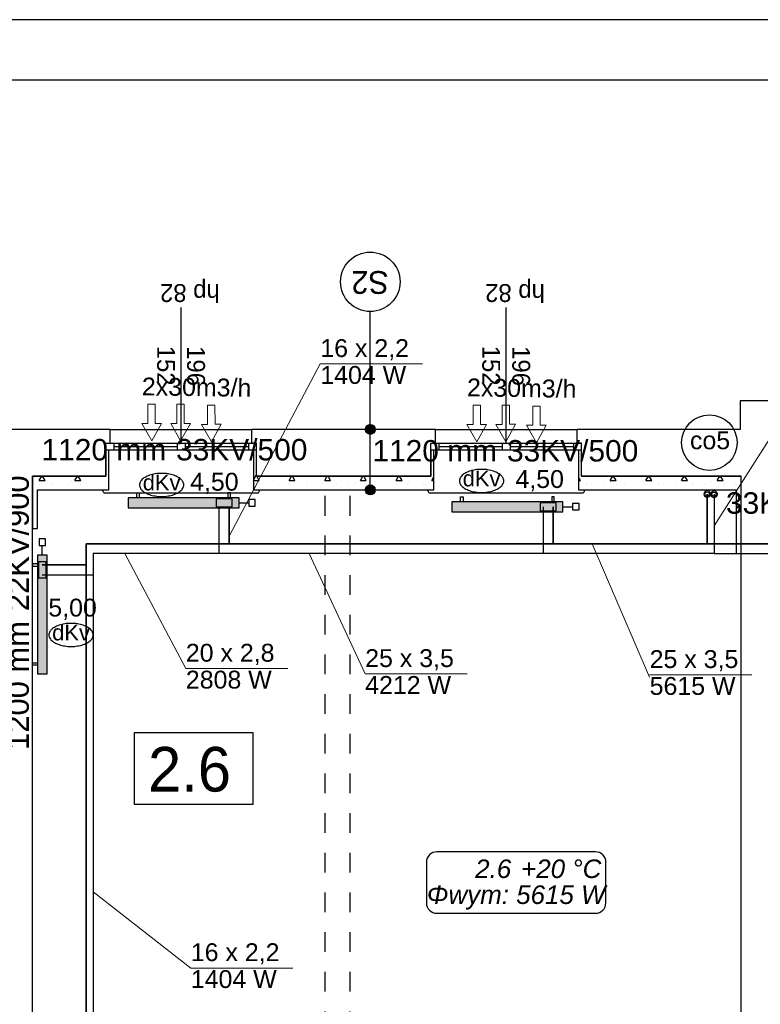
# Model space of a CAD drawing. Header units: millimetres. Extents: x 45180 to 119519, y 31297 to 302414.
# Tile 53 of 97: x 79062 to 86534, y 199821 to 209753. Entities that reach past the tile are written whole.
import ezdxf
from ezdxf.lldxf.tags import DXFTag

# ---------------------------------------------------------------- set-up
doc = ezdxf.new("R2010")
doc.units = ezdxf.units.MM
doc.header["$MEASUREMENT"] = 0
doc.linetypes.add('PHANTOM', pattern=[2.5, 1.25, -0.25, 0.25, -0.25, 0.25, -0.25])
doc.linetypes.add('Przerywana', pattern=[400, 200, -200])
doc.layers.get('0').update_dxf_attribs({"color": 252})
for name, color, linetype in [('#opisy', 7, 'Continuous'), ('#podkład', 252, 'Continuous'), ('_TABELA', 7, 'Continuous'), ('IS_Armatura_podłączeniowa_grz._dolnozas.', 7, 'SOLID'), ('IS_Armatura_Therm', 7, 'SOLID'), ('IS_Grafika', 7, 'SOLID'), ('IS_Grzejniki_Plan_rzut', 7, 'SOLID'), ('IS_Opisy_działek_Therm', 7, 'SOLID'), ('IS_Text_Armatury_Therm', 7, 'Continuous'), ('IS_Text_Konstrukcji', 7, 'Continuous'), ('IS_Text_Odbiornikow_Therm', 7, 'Continuous')]:
    doc.layers.add(name, color=color, linetype=linetype)
doc.layers.add('IS_Powrót', color=5, linetype='DASHDOT', lineweight=35)
doc.layers.add('IS_Zasilanie', color=1, linetype='SOLID', lineweight=30)
doc.styles.add('ARIAL', font='arial.ttf', dxfattribs={"width": 0.75})
doc.styles.add('GENERATED_STYLE_3', font='txt')
doc.styles.add('GENERATED_STYLE_4', font='txt')
doc.styles.add('GENERATED_STYLE_5', font='txt')
doc.styles.get("Standard").update_dxf_attribs({"font": 'arial.ttf', "bigfont": 'BIGFONT.SHX'})
tags = doc.linetypes.add('DASHDOT', pattern=[20, 10, -5, 0, -5]).pattern_tags.tags
tags[10:11] = [DXFTag(74, 4), DXFTag(75, 0), DXFTag(340, '0'), DXFTag(46, 0.0), DXFTag(50, 0.0), DXFTag(44, 0.0), DXFTag(45, 0.0)]
tags[8:9] = [DXFTag(74, 4), DXFTag(75, 0), DXFTag(340, '0'), DXFTag(46, 0.0), DXFTag(50, 0.0), DXFTag(44, 0.0), DXFTag(45, 0.0)]
tags[6:7] = [DXFTag(74, 4), DXFTag(75, 0), DXFTag(340, '0'), DXFTag(46, 0.0), DXFTag(50, 0.0), DXFTag(44, 0.0), DXFTag(45, 0.0)]
tags[4:5] = [DXFTag(74, 4), DXFTag(75, 0), DXFTag(340, '0'), DXFTag(46, 0.0), DXFTag(50, 0.0), DXFTag(44, 0.0), DXFTag(45, 0.0)]
tags = doc.linetypes.add('SOLID', pattern=[10, 10, 0]).pattern_tags.tags
tags[6:7] = [DXFTag(74, 4), DXFTag(75, 0), DXFTag(340, '0'), DXFTag(46, 0.0), DXFTag(50, 0.0), DXFTag(44, 0.0), DXFTag(45, 0.0)]
tags[4:5] = [DXFTag(74, 4), DXFTag(75, 0), DXFTag(340, '0'), DXFTag(46, 0.0), DXFTag(50, 0.0), DXFTag(44, 0.0), DXFTag(45, 0.0)]

# ---------------------------------------------------------------- blocks, each defined once
blk = doc.blocks.new('E210168')
at = {"color": 7, "lineweight": 13}
for p, q in [((19.41, 19.75), (19.41, 13.6)), ((19.41, 19.75), (36.98, 9.88)), ((19.41, 0), (36.98, 9.88)), ((19.41, 6.15), (19.41, 0))]:
    blk.add_line(p, q, dxfattribs=at)
blk.add_lwpolyline([(19.41, 13.6), (0, 13.6), (0, 6.15), (19.41, 6.15)], dxfattribs=at)

msp = doc.modelspace()

# ---------------------------------------------------------------- hatches: boundary and pattern name
at = {"layer": 'IS_Grzejniki_Plan_rzut', "ltscale": 10}
for points in [[(81275.5, 204930), (80155.5, 204930), (80155.5, 204830), (81275.5, 204830)], [(84542.6, 204890), (83422.6, 204890), (83422.6, 204790), (84542.6, 204790)], [(79240, 204353.1), (79240, 203153.1), (79340, 203153.1), (79340, 204353.1)]]:
    msp.add_hatch(color=251, dxfattribs=at).paths.add_polyline_path(points)

# ---------------------------------------------------------------- linework, layer by layer
at = {"layer": '#podkład', "linetype": 'Continuous'}
for p, q in [((80690, 205480), (80690, 206850)), ((82598.7, 205620), (82598.7, 206809)), ((83970, 205480), (83970, 206850)), ((86910, 205910), (86330, 205910)), ((86330, 205910), (86330, 205620)), ((79975, 205620), (78175, 205620)), ((79975, 205480), (79975, 205620)), ((79975, 205620), (81405, 205620)), ((81405, 205480), (81405, 205620)), ((83255, 205620), (81405, 205620)), ((83255, 205480), (83255, 205620)), ((83255, 205620), (84685, 205620)), ((86330, 205620), (84685, 205620)), ((84685, 205480), (84685, 205620)), ((82598.7, 205060), (82598.7, 205570)), ((79930, 205150), (79930, 205480)), ((79930, 205480), (79975, 205480)), ((79930, 205480), (81450, 205480)), ((81450, 205410), (79930, 205410)), ((79960, 205410), (79930, 205410)), ((79930, 205410), (79930, 205150)), ((79960, 205010), (79960, 205410)), ((80010, 205480), (80010, 205410)), ((80650, 205445), (80010, 205445)), ((80650, 205480), (80650, 205410)), ((80730, 205480), (80730, 205410)), ((81370, 205445), (80730, 205445)), ((81370, 205480), (81370, 205410)), ((81450, 205480), (81405, 205480)), ((81420, 205410), (81420, 205010)), ((81450, 205410), (81420, 205410)), ((81450, 205150), (81450, 205480)), ((81450, 205150), (81450, 205410)), ((83210, 205150), (83210, 205480)), ((83210, 205480), (83255, 205480)), ((83210, 205480), (84730, 205480)), ((84730, 205410), (83210, 205410)), ((83240, 205410), (83210, 205410)), ((83210, 205410), (83210, 205150)), ((83240, 205010), (83240, 205410)), ((83290, 205480), (83290, 205410)), ((83930, 205445), (83290, 205445)), ((83930, 205480), (83930, 205410)), ((84010, 205480), (84010, 205410)), ((84650, 205445), (84010, 205445)), ((84650, 205480), (84650, 205410)), ((84730, 205480), (84685, 205480)), ((84700, 205410), (84700, 205010)), ((84730, 205410), (84700, 205410)), ((84730, 205150), (84730, 205480)), ((84730, 205150), (84730, 205410)), ((83216.5, 205328.3), (83216.5, 205328.3)), ((79190, 199180), (79190, 205150)), ((79190, 205150), (79930, 205150)), ((79930, 205150), (79190, 205150)), ((79190, 205150), (79190, 204620)), ((79258.7, 205104.9), (79284.8, 205150)), ((79258.7, 205104.9), (79318.7, 205104.9)), ((79318.7, 205104.9), (79292.7, 205150)), ((79618.7, 205104.9), (79644.8, 205150)), ((79618.7, 205104.9), (79678.7, 205104.9)), ((79678.7, 205104.9), (79652.7, 205150)), ((81420, 205107.1), (81448.7, 205156.9)), ((81420, 205104.9), (81440.3, 205104.9)), ((81440.3, 205104.9), (81478.7, 205104.9)), ((81450, 205154.7), (81448.7, 205156.9)), ((81450, 205150), (83210, 205150)), ((83210, 205150), (81450, 205150)), ((81478.7, 205104.9), (81452.7, 205150)), ((81778.7, 205104.9), (81804.8, 205150)), ((81778.7, 205104.9), (81838.7, 205104.9)), ((81838.7, 205104.9), (81812.7, 205150)), ((82138.7, 205104.9), (82164.8, 205150)), ((82138.7, 205104.9), (82198.7, 205104.9)), ((82198.7, 205104.9), (82172.7, 205150)), ((82498.7, 205104.9), (82524.8, 205150)), ((82498.7, 205104.9), (82558.7, 205104.9)), ((82558.7, 205104.9), (82532.7, 205150)), ((82858.7, 205104.9), (82884.8, 205150)), ((82858.7, 205104.9), (82918.7, 205104.9)), ((82918.7, 205104.9), (82892.7, 205150)), ((83218.7, 205104.9), (83219.4, 205106.1)), ((83218.7, 205104.9), (83219.7, 205104.9)), ((83219.4, 205106.1), (83240, 205141.8)), ((83219.7, 205104.9), (83240, 205104.9)), ((83237.7, 205179.8), (83237.7, 205179.8)), ((84718.7, 205104.9), (84700, 205137.4)), ((84700, 205104.9), (84718.7, 205104.9)), ((84730, 205150), (86340, 205150)), ((86340, 205150), (84730, 205150)), ((85018.7, 205104.9), (85044.8, 205150)), ((85018.7, 205104.9), (85078.7, 205104.9)), ((85078.7, 205104.9), (85052.7, 205150)), ((85378.7, 205104.9), (85404.8, 205150)), ((85378.7, 205104.9), (85438.7, 205104.9)), ((85438.7, 205104.9), (85412.7, 205150)), ((85738.7, 205104.9), (85764.8, 205150)), ((85738.7, 205104.9), (85798.7, 205104.9)), ((85798.7, 205104.9), (85772.7, 205150)), ((86098.7, 205104.9), (86124.8, 205150)), ((86098.7, 205104.9), (86158.7, 205104.9)), ((86158.7, 205104.9), (86132.7, 205150)), ((86340, 197990), (86340, 205150)), ((86340, 204370), (86340, 205150)), ((79240, 205010), (79960, 205010)), ((79240, 204620), (79240, 205010)), ((79249.6, 205095), (79249.6, 205095)), ((79258.7, 205066.4), (79258.7, 205066.4)), ((79334.5, 205010.1), (79334.5, 205010.1)), ((79378.7, 205066.4), (79378.7, 205066.4)), ((79398.1, 205073.8), (79398.1, 205073.8)), ((79558.7, 205066.4), (79558.7, 205066.4)), ((79589, 205095), (79589, 205095)), ((79673.9, 205010.1), (79673.9, 205010.1)), ((79678.7, 205066.4), (79678.7, 205066.4)), ((79737.5, 205073.8), (79737.5, 205073.8)), ((79858.7, 205066.4), (79858.7, 205066.4)), ((79900, 205000), (79900, 205010)), ((79928.5, 205095), (79928.5, 205095)), ((81420, 205010), (83240, 205010)), ((81434.6, 205073.8), (81434.6, 205073.8)), ((81478.7, 205066.4), (81478.7, 205066.4)), ((81480, 205000), (81480, 205010)), ((81625.5, 205095), (81625.5, 205095)), ((81658.7, 205066.4), (81658.7, 205066.4)), ((81710.4, 205010.1), (81710.4, 205010.1)), ((81774, 205073.8), (81774, 205073.8)), ((81778.7, 205066.4), (81778.7, 205066.4)), ((81958.7, 205066.4), (81958.7, 205066.4)), ((81964.9, 205095), (81964.9, 205095)), ((82049.8, 205010.1), (82049.8, 205010.1)), ((82078.7, 205066.4), (82078.7, 205066.4)), ((82113.4, 205073.8), (82113.4, 205073.8)), ((82258.7, 205066.4), (82258.7, 205066.4)), ((82304.3, 205095), (82304.3, 205095)), ((82378.7, 205066.4), (82378.7, 205066.4)), ((82389.2, 205010.1), (82389.2, 205010.1)), ((82452.8, 205073.8), (82452.8, 205073.8)), ((82558.7, 205066.4), (82558.7, 205066.4)), ((82643.7, 205095), (82643.7, 205095)), ((82678.7, 205066.4), (82678.7, 205066.4)), ((82728.6, 205010.1), (82728.6, 205010.1)), ((82792.2, 205073.8), (82792.2, 205073.8)), ((82858.7, 205066.4), (82858.7, 205066.4)), ((82978.7, 205066.4), (82978.7, 205066.4)), ((82983.2, 205095), (82983.2, 205095)), ((83068, 205010.1), (83068, 205010.1)), ((83131.6, 205073.8), (83131.6, 205073.8)), ((83158.7, 205066.4), (83158.7, 205066.4)), ((83180, 205000), (83180, 205010)), ((84700, 205010), (86290, 205010)), ((84760, 205000), (84760, 205010)), ((84765.1, 205010.1), (84765.1, 205010.1)), ((84778.7, 205066.4), (84778.7, 205066.4)), ((84828.7, 205073.8), (84828.7, 205073.8)), ((84958.7, 205066.4), (84958.7, 205066.4)), ((85019.6, 205095), (85019.6, 205095)), ((85078.7, 205066.4), (85078.7, 205066.4)), ((85104.5, 205010.1), (85104.5, 205010.1)), ((85168.1, 205073.8), (85168.1, 205073.8)), ((85258.7, 205066.4), (85258.7, 205066.4)), ((85359, 205095), (85359, 205095)), ((85378.7, 205066.4), (85378.7, 205066.4)), ((85443.9, 205010.1), (85443.9, 205010.1)), ((85507.5, 205073.8), (85507.5, 205073.8)), ((85558.7, 205066.4), (85558.7, 205066.4)), ((85678.7, 205066.4), (85678.7, 205066.4)), ((85698.4, 205095), (85698.4, 205095)), ((85783.3, 205010.1), (85783.3, 205010.1)), ((85846.9, 205073.8), (85846.9, 205073.8)), ((85858.7, 205066.4), (85858.7, 205066.4)), ((85978.7, 205066.4), (85978.7, 205066.4)), ((86037.9, 205095), (86037.9, 205095)), ((86122.7, 205010.1), (86122.7, 205010.1)), ((86158.7, 205066.4), (86158.7, 205066.4)), ((86186.3, 205073.8), (86186.3, 205073.8)), ((86278.7, 205066.4), (86278.7, 205066.4)), ((86290, 205010), (86290, 204370)), ((79228.4, 204904.1), (79228.4, 204904.1)), ((79920, 204980), (81460, 204980)), ((83200, 204980), (84740, 204980)), ((86290, 204812.7), (86308.7, 204845.1)), ((86292.4, 204840.4), (86292.4, 204840.4)), ((86338.7, 204793.2), (86308.7, 204845.1)), ((86290, 204793.2), (86338.7, 204793.2)), ((79190, 204620), (79240, 204620)), ((86292.4, 204501), (86292.4, 204501)), ((86290, 204370), (86340, 204370)), ((81417.7, 202559.7), (80217.7, 202559.7)), ((80217.7, 202559.7), (80217.7, 201839.7)), ((81417.7, 201839.7), (81417.7, 202559.7)), ((80217.7, 201839.7), (81417.7, 201839.7))]:
    msp.add_line(p, q, dxfattribs=at)
at = {"layer": '#podkład', "linetype": 'Przerywana'}
for p, q in [((82145, 197550), (82145, 205150)), ((82395, 197550), (82395, 205150))]:
    msp.add_line(p, q, dxfattribs=at)
at = {"layer": '#podkład', "linetype": 'Continuous'}
for centre, radius in [((82598.7, 207109), 300), ((82598.7, 205620), 50), ((82598.7, 205010), 50)]:
    msp.add_circle(centre, radius, dxfattribs=at)
for centre, start, end in [((79920, 205000), 180, 270), ((81460, 205000), 270, 0), ((83200, 205000), 180, 270), ((84740, 205000), 270, 0)]:
    msp.add_arc(centre, 20, start, end, dxfattribs=at)
at = {"layer": '#podkład', "linetype": 'Continuous', "extrusion": (0, 0, -1)}
for points in [[(-82552.5, 205600.9), (-82552.5, 205639.1), (-82548.7, 205620)], [(-82552.5, 205639.1), (-82563.4, 205584.6), (-82563.4, 205655.4)], [(-82552.5, 205639.1), (-82552.5, 205600.9), (-82563.4, 205584.6)], [(-82563.4, 205655.4), (-82579.6, 205573.8), (-82579.6, 205666.2)], [(-82563.4, 205655.4), (-82563.4, 205584.6), (-82579.6, 205573.8)], [(-82579.6, 205666.2), (-82598.7, 205570), (-82598.7, 205670)], [(-82579.6, 205666.2), (-82579.6, 205573.8), (-82598.7, 205570)], [(-82598.7, 205670), (-82598.7, 205570), (-82617.8, 205573.8)], [(-82598.7, 205670), (-82617.8, 205573.8), (-82617.8, 205666.2)], [(-82617.8, 205666.2), (-82617.8, 205573.8), (-82634.1, 205584.6)], [(-82617.8, 205666.2), (-82634.1, 205584.6), (-82634.1, 205655.4)], [(-82634.1, 205655.4), (-82634.1, 205584.6), (-82644.9, 205600.9)], [(-82634.1, 205655.4), (-82644.9, 205600.9), (-82644.9, 205639.1)], [(-82644.9, 205639.1), (-82644.9, 205600.9), (-82648.7, 205620)], [(-82552.5, 204990.9), (-82552.5, 205029.1), (-82548.7, 205010)], [(-82552.5, 205029.1), (-82563.4, 204974.6), (-82563.4, 205045.4)], [(-82552.5, 205029.1), (-82552.5, 204990.9), (-82563.4, 204974.6)], [(-82563.4, 205045.4), (-82579.6, 204963.8), (-82579.6, 205056.2)], [(-82563.4, 205045.4), (-82563.4, 204974.6), (-82579.6, 204963.8)], [(-82579.6, 205056.2), (-82598.7, 204960), (-82598.7, 205060)], [(-82579.6, 205056.2), (-82579.6, 204963.8), (-82598.7, 204960)], [(-82598.7, 205060), (-82598.7, 204960), (-82617.8, 204963.8)], [(-82598.7, 205060), (-82617.8, 204963.8), (-82617.8, 205056.2)], [(-82617.8, 205056.2), (-82617.8, 204963.8), (-82634.1, 204974.6)], [(-82617.8, 205056.2), (-82634.1, 204974.6), (-82634.1, 205045.4)], [(-82634.1, 205045.4), (-82634.1, 204974.6), (-82644.9, 204990.9)], [(-82634.1, 205045.4), (-82644.9, 204990.9), (-82644.9, 205029.1)], [(-82644.9, 205029.1), (-82644.9, 204990.9), (-82648.7, 205010)]]:
    msp.add_solid(points, dxfattribs=at)
at = {"layer": '_TABELA', "color": 7}
for p, q in [((115837.9, 209753.1), (53837.9, 209753.1)), ((115237.9, 209143.1), (56337.9, 209143.1))]:
    msp.add_line(p, q, dxfattribs=at)
at = {"layer": 'IS_Armatura_podłączeniowa_grz._dolnozas.', "ltscale": 10}
for p, q in [((81205.5, 204920), (81045.5, 204920)), ((81045.5, 204920), (81045.5, 204840)), ((81205.5, 204840), (81205.5, 204920)), ((81205.5, 204920), (81205.5, 204920)), ((81045.5, 204840), (81205.5, 204840)), ((84472.6, 204880), (84312.6, 204880)), ((84312.6, 204880), (84312.6, 204800)), ((84472.6, 204800), (84472.6, 204880)), ((84472.6, 204880), (84472.6, 204880)), ((84312.6, 204800), (84472.6, 204800)), ((79250, 204283.1), (79250, 204123.1)), ((79330, 204283.1), (79250, 204283.1)), ((79250, 204283.1), (79250, 204283.1)), ((79330, 204123.1), (79330, 204283.1)), ((79250, 204123.1), (79330, 204123.1))]:
    msp.add_line(p, q, dxfattribs=at)
at = {"layer": 'IS_Armatura_Therm', "ltscale": 10}
for p, q in [((81438, 204912.5), (81373, 204912.5)), ((81373, 204912.5), (81373, 204847.5)), ((81438, 204847.5), (81438, 204912.5)), ((81275.5, 204880), (81373, 204880)), ((81373, 204847.5), (81438, 204847.5)), ((84542.6, 204840), (84640.1, 204840)), ((84705.1, 204872.5), (84640.1, 204872.5)), ((84640.1, 204872.5), (84640.1, 204807.5)), ((84640.1, 204807.5), (84705.1, 204807.5)), ((84705.1, 204807.5), (84705.1, 204872.5)), ((79322.5, 204515.6), (79257.5, 204515.6)), ((79257.5, 204515.6), (79257.5, 204450.6)), ((79322.5, 204450.6), (79322.5, 204515.6)), ((79257.5, 204450.6), (79322.5, 204450.6)), ((79290, 204353.1), (79290, 204450.6))]:
    msp.add_line(p, q, dxfattribs=at)
at = {"layer": 'IS_Grafika', "ltscale": 10}
msp.add_line((86017.6, 205245.5), (86017.6, 205245.5), dxfattribs=at)
msp.add_circle((86020, 205486.9), 280, dxfattribs=at)
for points, knots in [([(83721.7, 205217.1), (83710.7, 205217.1), (83689.1, 205216.3), (83657.6, 205212.6), (83628, 205206.8), (83600.5, 205198.9), (83575.6, 205189.2), (83553.4, 205177.8), (83534.5, 205164.8), (83519, 205150.5), (83507.4, 205134.9), (83500, 205118.2), (83498.3, 205106.4), (83498.3, 205100.6)], [0, 0, 0, 0, 33.024043, 64.733497, 94.961552, 123.540383, 150.314771, 175.16102, 198.015155, 218.916387, 238.072713, 255.947572, 273.334314, 273.334314, 273.334314, 273.334314]), ([(83945, 205100.6), (83945, 205106.4), (83943.3, 205118.2), (83935.9, 205134.9), (83924.3, 205150.5), (83908.8, 205164.8), (83889.9, 205177.8), (83867.8, 205189.2), (83842.8, 205198.9), (83815.4, 205206.8), (83785.7, 205212.6), (83754.3, 205216.3), (83732.7, 205217.1), (83721.7, 205217.1)], [0, 0, 0, 0, 17.386742, 35.2616, 54.417927, 75.319159, 98.173293, 123.019543, 149.793931, 178.372762, 208.600817, 240.310271, 273.334314, 273.334314, 273.334314, 273.334314]), ([(80493.7, 205176.6), (80482.7, 205176.6), (80461.1, 205175.8), (80429.6, 205172.2), (80400, 205166.3), (80372.5, 205158.4), (80347.6, 205148.7), (80325.5, 205137.3), (80306.5, 205124.4), (80291.1, 205110.1), (80279.5, 205094.5), (80272.1, 205077.7), (80270.4, 205065.9), (80270.4, 205060.1)], [0, 0, 0, 0, 33.024043, 64.733497, 94.961552, 123.540383, 150.314771, 175.16102, 198.015155, 218.916387, 238.072713, 255.947572, 273.334314, 273.334314, 273.334314, 273.334314]), ([(80717, 205060.1), (80717, 205065.9), (80715.3, 205077.7), (80707.9, 205094.5), (80696.3, 205110.1), (80680.9, 205124.4), (80661.9, 205137.3), (80639.8, 205148.7), (80614.9, 205158.4), (80587.4, 205166.3), (80557.8, 205172.2), (80526.3, 205175.8), (80504.7, 205176.6), (80493.7, 205176.6)], [0, 0, 0, 0, 17.386742, 35.2616, 54.417927, 75.319159, 98.173293, 123.019543, 149.793931, 178.372762, 208.600817, 240.310271, 273.334314, 273.334314, 273.334314, 273.334314]), ([(83498.3, 205100.6), (83498.3, 205094.8), (83500, 205082.9), (83507.4, 205066.2), (83519, 205050.6), (83534.5, 205036.3), (83553.4, 205023.4), (83575.6, 205011.9), (83600.5, 205002.2), (83628, 204994.3), (83657.6, 204988.5), (83689.1, 204984.9), (83710.7, 204984), (83721.7, 204984)], [0, 0, 0, 0, 17.386742, 35.2616, 54.417927, 75.319159, 98.173293, 123.019543, 149.793931, 178.372762, 208.600817, 240.310271, 273.334314, 273.334314, 273.334314, 273.334314]), ([(83721.7, 204984), (83732.7, 204984), (83754.3, 204984.9), (83785.7, 204988.5), (83815.4, 204994.3), (83842.8, 205002.2), (83867.8, 205011.9), (83889.9, 205023.4), (83908.8, 205036.3), (83924.3, 205050.6), (83935.9, 205066.2), (83943.3, 205082.9), (83945, 205094.8), (83945, 205100.6)], [0, 0, 0, 0, 33.024043, 64.733497, 94.961552, 123.540383, 150.314771, 175.16102, 198.015155, 218.916387, 238.072713, 255.947572, 273.334314, 273.334314, 273.334314, 273.334314]), ([(80270.4, 205060.1), (80270.4, 205054.3), (80272.1, 205042.5), (80279.5, 205025.7), (80291.1, 205010.1), (80306.5, 204995.8), (80325.5, 204982.9), (80347.6, 204971.5), (80372.5, 204961.8), (80400, 204953.9), (80429.6, 204948), (80461.1, 204944.4), (80482.7, 204943.6), (80493.7, 204943.6)], [0, 0, 0, 0, 17.386742, 35.2616, 54.417927, 75.319159, 98.173293, 123.019543, 149.793931, 178.372762, 208.600817, 240.310271, 273.334314, 273.334314, 273.334314, 273.334314]), ([(80493.7, 204943.6), (80504.7, 204943.6), (80526.3, 204944.4), (80557.8, 204948), (80587.4, 204953.9), (80614.9, 204961.8), (80639.8, 204971.5), (80661.9, 204982.9), (80680.9, 204995.8), (80696.3, 205010.1), (80707.9, 205025.7), (80715.3, 205042.5), (80717, 205054.3), (80717, 205060.1)], [0, 0, 0, 0, 33.024043, 64.733497, 94.961552, 123.540383, 150.314771, 175.16102, 198.015155, 218.916387, 238.072713, 255.947572, 273.334314, 273.334314, 273.334314, 273.334314]), ([(79580, 203663.6), (79569, 203663.6), (79547.4, 203662.8), (79516, 203659.2), (79486.3, 203653.3), (79458.9, 203645.5), (79433.9, 203635.7), (79411.8, 203624.3), (79392.9, 203611.4), (79377.4, 203597.1), (79365.8, 203581.5), (79358.4, 203564.7), (79356.7, 203552.9), (79356.7, 203547.1)], [0, 0, 0, 0, 33.024043, 64.733497, 94.961552, 123.540383, 150.314771, 175.16102, 198.015155, 218.916387, 238.072713, 255.947572, 273.334314, 273.334314, 273.334314, 273.334314]), ([(79803.4, 203547.1), (79803.4, 203552.9), (79801.7, 203564.7), (79794.3, 203581.5), (79782.7, 203597.1), (79767.2, 203611.4), (79748.3, 203624.3), (79726.2, 203635.7), (79701.2, 203645.5), (79673.8, 203653.3), (79644.1, 203659.2), (79612.6, 203662.8), (79591.1, 203663.6), (79580, 203663.6)], [0, 0, 0, 0, 17.386742, 35.2616, 54.417927, 75.319159, 98.173293, 123.019543, 149.793931, 178.372762, 208.600817, 240.310271, 273.334314, 273.334314, 273.334314, 273.334314]), ([(79356.7, 203547.1), (79356.7, 203541.3), (79358.4, 203529.5), (79365.8, 203512.7), (79377.4, 203497.2), (79392.9, 203482.9), (79411.8, 203469.9), (79433.9, 203458.5), (79458.9, 203448.8), (79486.3, 203440.9), (79516, 203435.1), (79547.4, 203431.4), (79569, 203430.6), (79580, 203430.6)], [0, 0, 0, 0, 17.386742, 35.2616, 54.417927, 75.319159, 98.173293, 123.019543, 149.793931, 178.372762, 208.600817, 240.310271, 273.334314, 273.334314, 273.334314, 273.334314]), ([(79580, 203430.6), (79591.1, 203430.6), (79612.6, 203431.4), (79644.1, 203435.1), (79673.8, 203440.9), (79701.2, 203448.8), (79726.2, 203458.5), (79748.3, 203469.9), (79767.2, 203482.9), (79782.7, 203497.2), (79794.3, 203512.7), (79801.7, 203529.5), (79803.4, 203541.3), (79803.4, 203547.1)], [0, 0, 0, 0, 33.024043, 64.733497, 94.961552, 123.540383, 150.314771, 175.16102, 198.015155, 218.916387, 238.072713, 255.947572, 273.334314, 273.334314, 273.334314, 273.334314])]:
    msp.add_open_spline(points, degree=3, knots=knots, dxfattribs=at)
at = {"layer": 'IS_Grzejniki_Plan_rzut', "ltscale": 10}
for p, q in [((81275.5, 204930), (80155.5, 204930)), ((80155.5, 204930), (80155.5, 204830)), ((80243, 204930), (80243, 204980)), ((80243, 204980), (80268, 204980)), ((80268, 204980), (80268, 204930)), ((81188, 204980), (81163, 204980)), ((81163, 204980), (81163, 204930)), ((81188, 204930), (81188, 204980)), ((81275.5, 204830), (81275.5, 204930)), ((81275.5, 204930), (81275.5, 204930)), ((83510.1, 204890), (83510.1, 204940)), ((83510.1, 204940), (83535.1, 204940)), ((83535.1, 204940), (83535.1, 204890)), ((84455.1, 204940), (84430.1, 204940)), ((84430.1, 204940), (84430.1, 204890)), ((84455.1, 204890), (84455.1, 204940)), ((80155.5, 204830), (81275.5, 204830)), ((84542.6, 204890), (83422.6, 204890)), ((83422.6, 204890), (83422.6, 204790)), ((84542.6, 204790), (84542.6, 204890)), ((84542.6, 204890), (84542.6, 204890)), ((83422.6, 204790), (84542.6, 204790)), ((79240, 204353.1), (79240, 203153.1)), ((79340, 204353.1), (79240, 204353.1)), ((79240, 204353.1), (79240, 204353.1)), ((79340, 203153.1), (79340, 204353.1)), ((79240, 204265.6), (79190, 204265.6)), ((79190, 204265.6), (79190, 204240.6)), ((79190, 204240.6), (79240, 204240.6)), ((79190, 203240.6), (79190, 203265.6)), ((79190, 203265.6), (79240, 203265.6)), ((79240, 203240.6), (79190, 203240.6)), ((79240, 203153.1), (79340, 203153.1))]:
    msp.add_line(p, q, dxfattribs=at)
at = {"layer": 'IS_Opisy_działek_Therm', "lineweight": 5, "ltscale": 10}
for p, q in [((86066.5, 204648.1), (87582.2, 207028.3)), ((81175.5, 204544), (82094.5, 206281)), ((82094.5, 206281), (83124.5, 206281)), ((84837.2, 204467), (85417.1, 203122.3)), ((80122, 204367), (80738, 203207.8)), ((81981.2, 204367), (82547.4, 203153.7)), ((80738, 203207.8), (81768, 203207.8)), ((82547.4, 203153.7), (83577.4, 203153.7)), ((85417.1, 203143.9), (86447.1, 203143.9)), ((79803.6, 200955.2), (80788.2, 200187.1)), ((80788.2, 200187.1), (81818.2, 200187.1))]:
    msp.add_line(p, q, dxfattribs=at)
at = {"layer": 'IS_Powrót', "ltscale": 10}
for p, q in [((85997, 204968), (85997, 204467)), ((81175.5, 204467), (81175.5, 204840)), ((84442.6, 204840), (84442.6, 204467)), ((81175.5, 204467), (79732.4, 204467)), ((79732.4, 204467), (79732.4, 204253.1)), ((84442.6, 204467), (81175.5, 204467)), ((85967.6, 204467), (84442.6, 204467)), ((85967.6, 204467), (86995.8, 204467)), ((79290, 204253.1), (79732.4, 204253.1)), ((79732.4, 204253.1), (79732.4, 197865.6))]:
    msp.add_line(p, q, dxfattribs=at)
at = {"layer": 'IS_Powrót', "color": 5, "lineweight": 0, "ltscale": 20}
msp.add_circle((85997, 204968), 34.1, dxfattribs=at)
at = {"layer": 'IS_Powrót', "color": 5, "lineweight": 30, "ltscale": 20}
msp.add_circle((85997, 204968), 22.1, dxfattribs=at)
at = {"layer": 'IS_Text_Konstrukcji', "linetype": 'SOLID', "ltscale": 10}
msp.add_lwpolyline([(83268.7, 200738.9), (84872.1, 200738.9, 0.414214), (84975.4, 200842.2), (84975.4, 201255.5, 0.414214), (84872.1, 201358.9), (83268.7, 201358.9, 0.414214), (83165.4, 201255.5), (83165.4, 200842.2, 0.414214), (83268.7, 200738.9)], format="xyb", dxfattribs=at)
at = {"layer": 'IS_Zasilanie', "ltscale": 10}
for p, q in [((86066.5, 204966.7), (86066.5, 204367)), ((81075.5, 204367), (81075.5, 204840)), ((84342.6, 204840), (84342.6, 204367)), ((81075.5, 204367), (79803.6, 204367)), ((79803.6, 204367), (79803.6, 204153.1)), ((84342.6, 204367), (81075.5, 204367)), ((86067.6, 204367), (84342.6, 204367)), ((86067.6, 204367), (86895.8, 204367)), ((79290, 204153.1), (79803.6, 204153.1)), ((79803.6, 204153.1), (79803.6, 197965.6))]:
    msp.add_line(p, q, dxfattribs=at)
at = {"layer": 'IS_Zasilanie', "color": 1, "linetype": 'PHANTOM', "lineweight": 0, "ltscale": 250}
msp.add_circle((86066.5, 204966.7), 34.1, dxfattribs=at)
at = {"layer": 'IS_Zasilanie', "color": 1, "linetype": 'PHANTOM', "lineweight": 30, "ltscale": 250}
msp.add_circle((86066.5, 204966.7), 22.1, dxfattribs=at)

# ---------------------------------------------------------------- block references
at = {"color": 7, "lineweight": 5, "xscale": 10, "yscale": 10, "zscale": 10, "rotation": 270.0966492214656}
for p in [(80293.8, 205874.6), (80586.1, 205875.1), (80895.8, 205865.3), (83573.8, 205864.8), (83866.1, 205865.3), (84175.9, 205855.6)]:
    msp.add_blockref('E210168', p, dxfattribs=at)

# ---------------------------------------------------------------- texts
at = {"layer": '#opisy', "color": 7, "lineweight": 0, "style": 'ARIAL'}
for p in [(80293.5, 205964.1, 139.7), (83573.5, 205954.3, 139.7)]:
    msp.add_text('2x30m3/h', height=180, rotation=359.21724, dxfattribs=at).set_placement(p)
at = {"layer": '#podkład', "linetype": 'Continuous'}
for s, height, rotation, style, p in [('S2', 230, 180, 'GENERATED_STYLE_3', (82784.9, 207217.6)), ('hp 82', 180, 180, 'GENERATED_STYLE_5', (81080, 207085.7)), ('hp 82', 180, 180, 'GENERATED_STYLE_5', (84360, 207085.7)), ('152', 180, 270, 'GENERATED_STYLE_5', (80448.7, 206464.3)), ('196', 180, 270, 'GENERATED_STYLE_5', (80751.2, 206460)), ('152', 180, 270, 'GENERATED_STYLE_5', (83728.7, 206464.3)), ('196', 180, 270, 'GENERATED_STYLE_5', (84031.2, 206460))]:
    msp.add_text(s, height=height, rotation=rotation, dxfattribs=dict(at, style=style)).set_placement(p)
at = {"layer": '#podkład', "linetype": 'Continuous', "style": 'GENERATED_STYLE_4'}
msp.add_text('2.6', height=450, dxfattribs=at).set_placement((80357, 201967.1))
at = {"layer": 'IS_Grafika', "ltscale": 10}
for s, insert, char_height, attachment_point in [('\\fArial|b0|i0;co5', (85823.9, 205417.4), 180, 7), ('\\fArial|b0|i0;dKv', (83721.7, 205204), 158.4, 2), ('\\fArial|b0|i0;dKv', (80493.7, 205163.5), 158.4, 2), ('\\fArial|b0|i0;dKv', (79580, 203650.5), 158.4, 2)]:
    msp.add_mtext(s, dxfattribs=dict(at, insert=insert, char_height=char_height, attachment_point=attachment_point))
at = {"layer": 'IS_Opisy_działek_Therm', "ltscale": 10, "char_height": 180}
for s, insert, attachment_point in [('\\fArial|b0|i0;16 x 2,2', (82094.5, 206317), 7), ('\\fArial|b0|i0;1404 W', (82094.5, 206259.4), 1), ('\\fArial|b0|i0;20 x 2,8', (80738, 203243.8), 7), ('\\fArial|b0|i0;25 x 3,5', (82547.4, 203189.7), 7), ('\\fArial|b0|i0;25 x 3,5', (85417.1, 203179.9), 7), ('\\fArial|b0|i0;2808 W', (80738, 203186.2), 1), ('\\fArial|b0|i0;4212 W', (82547.4, 203132.1), 1), ('\\fArial|b0|i0;5615 W', (85417.1, 203122.3), 1), ('\\fArial|b0|i0;16 x 2,2', (80788.2, 200223.1), 7), ('\\fArial|b0|i0;1404 W', (80788.2, 200165.5), 1)]:
    msp.add_mtext(s, dxfattribs=dict(at, insert=insert, attachment_point=attachment_point))
at = {"layer": 'IS_Text_Armatury_Therm', "linetype": 'SOLID', "ltscale": 10, "char_height": 180, "attachment_point": 9}
for s, insert in [('\\fArial|b0|i0;4,50  ', (81270.2, 204968.8)), ('\\fArial|b0|i0;4,50  ', (84552.6, 204996)), ('\\fArial|b0|i0;5,00  ', (79840, 203699.1))]:
    msp.add_mtext(s, dxfattribs=dict(at, insert=insert))
at = {"layer": 'IS_Text_Konstrukcji', "linetype": 'SOLID', "ltscale": 10, "char_height": 187.2}
for s, insert, attachment_point in [('\\fArial|b0|i1;2.6', (84020.4, 201092.1), 9), ('\\fArial|b0|i1;+20 °C', (84120.4, 201092.1), 7), ('\\fArial|b0|i1;Φwym: 5615 W', (84070.4, 201020.1), 2)]:
    msp.add_mtext(s, dxfattribs=dict(at, insert=insert, attachment_point=attachment_point))
at = {"layer": 'IS_Text_Odbiornikow_Therm', "linetype": 'SOLID', "ltscale": 10, "char_height": 216}
for s, insert, attachment_point in [('\\fArial|b0|i0;1120 mm', (80539.3, 205523.5), 3), ('\\fArial|b0|i0;33KV/500', (80639.3, 205523.5), 1), ('\\fArial|b0|i0;1120 mm', (83877.7, 205512.6), 3), ('\\fArial|b0|i0;33KV/500', (83977.7, 205512.6), 1), ('\\fArial|b0|i0;33KV/400', (86187, 204985.6), 1)]:
    msp.add_mtext(s, dxfattribs=dict(at, insert=insert, attachment_point=attachment_point))
at = {"layer": 'IS_Text_Odbiornikow_Therm', "linetype": 'SOLID', "ltscale": 10, "char_height": 223.2, "rotation": 90}
for s, insert, attachment_point in [('\\fArial|b0|i0;22KV/900', (78930.9, 203786.8), 1), ('\\fArial|b0|i0;1200 mm', (78930.9, 203686.8), 3)]:
    msp.add_mtext(s, dxfattribs=dict(at, insert=insert, attachment_point=attachment_point))

doc.saveas('drawing.dxf')
